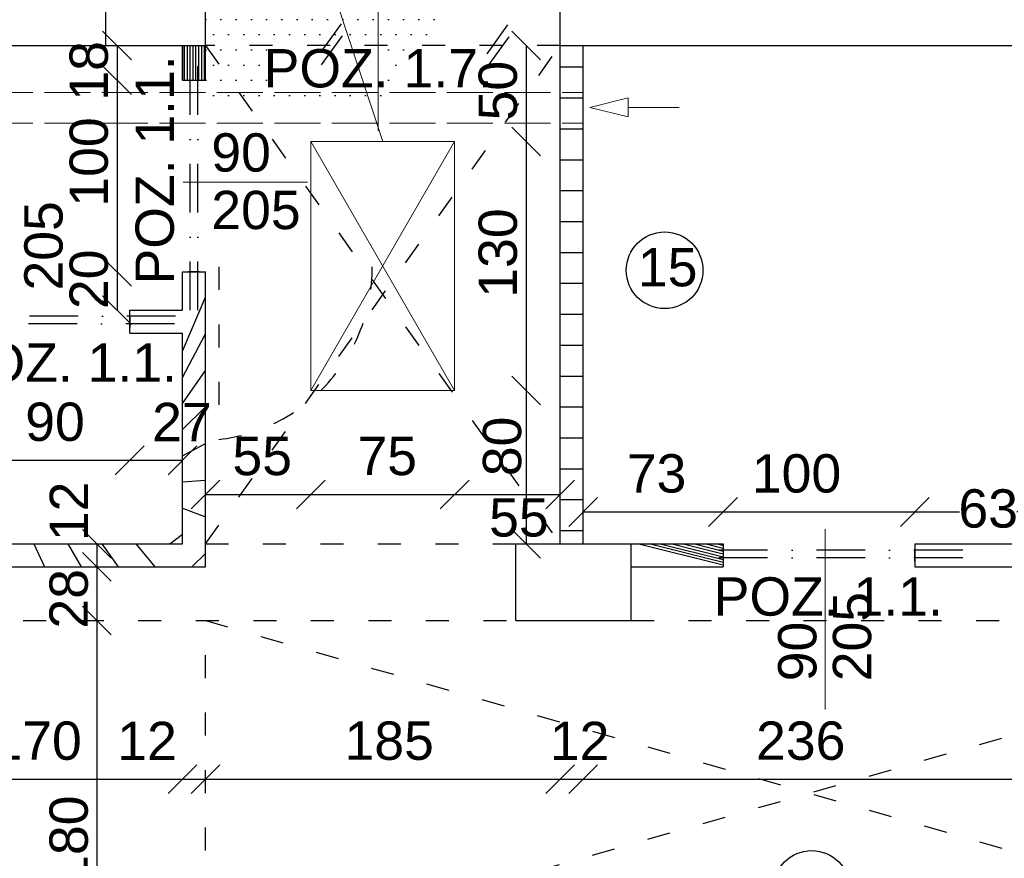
# Model space of a CAD drawing. Header units: millimetres. Extents: x 6528 to 149658, y 3342 to 12852.
# Tile 52 of 122: x 68006 to 68520, y 7752 to 8189. Entities that reach past the tile are written whole.
import ezdxf

# ---------------------------------------------------------------- set-up
doc = ezdxf.new("R2010")
doc.units = ezdxf.units.MM
for name, pattern in [('ACAD_ISO02W100', [15, 12, -3]), ('ACAD_ISO03W100', [30, 12, -18]), ('DASHDOTX2', [50.8, 25.4, -12.7, 0, -12.7])]:
    doc.linetypes.add(name, pattern=pattern)
doc.layers.add('R-TAB', color=1, linetype='Continuous')
doc.styles.get("Standard").update_dxf_attribs({"font": 'arial.ttf'})
doc.dimstyles.new('ISO-25', dxfattribs={"dimtxt": 2.5, "dimasz": 2.5, "dimexe": 1.25, "dimexo": 0.625, "dimtad": 1, "dimtxsty": 'Standard', "dimcen": 2.5, "dimadec": 0, "dimazin": 0, "dimtfac": 1, "dimtmove": 0, "dimatfit": 3, "dimfxl": 1, "dimarcsym": 0})
pattern_1 = [(45, (-1177794257.981769, -935731374.6151185), (-11.22532015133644, 11.22532015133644), [])]

# ---------------------------------------------------------------- blocks, each defined once
blk = doc.blocks.new('_Oblique')
at = {"color": 0, "linetype": 'ByBlock', "lineweight": -2}
blk.add_line((-0.5, -0.5), (0.5, 0.5), dxfattribs=at)
blk = doc.blocks.new('*D2238')
at = {"color": 0, "lineweight": -2, "transparency": 16777216}
blk.add_line((67921.06000464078, 7792.912865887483), (68091.06000273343, 7792.912865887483), dxfattribs=at)
at = {"layer": 'Defpoints', "color": 0, "transparency": 16777216}
for p in [(67921.06000464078, 7915.670610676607), (68091.06000273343, 7915.670610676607), (68091.06000273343, 7792.912865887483)]:
    blk.add_point(p, dxfattribs=at)
at = {"color": 0, "lineweight": -2, "transparency": 16777216, "xscale": 15, "yscale": 15, "zscale": 15, "rotation": 180}
blk.add_blockref('_Oblique', (67921.06000464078, 7792.912865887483), dxfattribs=at)
at = {"color": 0, "lineweight": -2, "transparency": 16777216, "xscale": 15, "yscale": 15, "zscale": 15}
blk.add_blockref('_Oblique', (68091.06000273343, 7792.912865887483), dxfattribs=at)
at = {"color": 0, "transparency": 16777216, "insert": (68015.26512758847, 7812.902864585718), "char_height": 20, "attachment_point": 5}
blk.add_mtext('170', dxfattribs=at)
blk = doc.blocks.new('*D2239')
at = {"color": 0, "lineweight": -2, "transparency": 16777216}
blk.add_line((68103.0600048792, 7792.912865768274), (68288.0600048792, 7792.912865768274), dxfattribs=at)
at = {"layer": 'Defpoints', "color": 0, "transparency": 16777216}
for p in [(68288.0600048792, 7915.670610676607), (68103.0600048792, 7903.670604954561), (68288.0600048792, 7792.912865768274)]:
    blk.add_point(p, dxfattribs=at)
at = {"color": 0, "lineweight": -2, "transparency": 16777216, "xscale": 15, "yscale": 15, "zscale": 15, "rotation": 180}
blk.add_blockref('_Oblique', (68103.0600048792, 7792.912865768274), dxfattribs=at)
at = {"color": 0, "lineweight": -2, "transparency": 16777216, "xscale": 15, "yscale": 15, "zscale": 15}
blk.add_blockref('_Oblique', (68288.0600048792, 7792.912865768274), dxfattribs=at)
at = {"color": 0, "transparency": 16777216, "insert": (68198.92866652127, 7812.902864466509), "char_height": 20, "attachment_point": 5}
blk.add_mtext('185', dxfattribs=at)
blk = doc.blocks.new('*D2245')
at = {"color": 0, "lineweight": -2, "transparency": 16777216}
blk.add_line((68091.06000249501, 7792.912865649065), (68103.06000464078, 7792.912865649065), dxfattribs=at)
at = {"layer": 'Defpoints', "color": 0, "transparency": 16777216}
for p in [(68091.06000249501, 7915.670610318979), (68103.06000464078, 7903.670604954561), (68103.06000464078, 7792.912865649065)]:
    blk.add_point(p, dxfattribs=at)
at = {"color": 0, "lineweight": -2, "transparency": 16777216, "xscale": 15, "yscale": 15, "zscale": 15, "rotation": 180}
blk.add_blockref('_Oblique', (68091.06000249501, 7792.912865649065), dxfattribs=at)
at = {"color": 0, "lineweight": -2, "transparency": 16777216, "xscale": 15, "yscale": 15, "zscale": 15}
blk.add_blockref('_Oblique', (68103.06000464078, 7792.912865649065), dxfattribs=at)
at = {"color": 0, "transparency": 16777216, "insert": (68072.63474433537, 7812.902864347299), "char_height": 20, "attachment_point": 5}
blk.add_mtext('12', dxfattribs=at)
blk = doc.blocks.new('*D2246')
at = {"color": 0, "lineweight": -2, "transparency": 16777216}
blk.add_line((68288.0600048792, 7792.912865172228), (68300.0600048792, 7792.912865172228), dxfattribs=at)
at = {"layer": 'Defpoints', "color": 0, "transparency": 16777216}
for p in [(68288.0600048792, 7915.67060519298), (68300.0600048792, 7915.67060519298), (68300.0600048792, 7792.912865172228)]:
    blk.add_point(p, dxfattribs=at)
at = {"color": 0, "lineweight": -2, "transparency": 16777216, "xscale": 15, "yscale": 15, "zscale": 15, "rotation": 180}
blk.add_blockref('_Oblique', (68288.0600048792, 7792.912865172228), dxfattribs=at)
at = {"color": 0, "lineweight": -2, "transparency": 16777216, "xscale": 15, "yscale": 15, "zscale": 15}
blk.add_blockref('_Oblique', (68300.0600048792, 7792.912865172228), dxfattribs=at)
at = {"color": 0, "transparency": 16777216, "insert": (68298.21690075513, 7812.902863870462), "char_height": 20, "attachment_point": 5}
blk.add_mtext('12', dxfattribs=at)
blk = doc.blocks.new('*D2247')
at = {"color": 0, "lineweight": -2, "transparency": 16777216}
blk.add_line((68300.0600048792, 7792.912865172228), (68536.0600048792, 7792.912865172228), dxfattribs=at)
at = {"layer": 'Defpoints', "color": 0, "transparency": 16777216}
for p in [(68300.0600048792, 7915.67060519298), (68536.0600048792, 7915.67060519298), (68536.0600048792, 7792.912865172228)]:
    blk.add_point(p, dxfattribs=at)
at = {"color": 0, "lineweight": -2, "transparency": 16777216, "xscale": 15, "yscale": 15, "zscale": 15, "rotation": 180}
blk.add_blockref('_Oblique', (68300.0600048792, 7792.912865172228), dxfattribs=at)
at = {"color": 0, "lineweight": -2, "transparency": 16777216, "xscale": 15, "yscale": 15, "zscale": 15}
blk.add_blockref('_Oblique', (68536.0600048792, 7792.912865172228), dxfattribs=at)
at = {"color": 0, "transparency": 16777216, "insert": (68413.58148830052, 7812.902863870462), "char_height": 20, "attachment_point": 5}
blk.add_mtext('236', dxfattribs=at)
blk = doc.blocks.new('*D2105')
at = {"color": 0, "lineweight": -2, "transparency": 16777216}
blk.add_line((67870.61272900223, 7903.670604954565), (67870.61272900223, 7310.670601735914), dxfattribs=at)
at = {"layer": 'Defpoints', "color": 0, "transparency": 16777216}
for p in [(68060.61272518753, 7903.670604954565), (67870.61272900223, 7310.670601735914), (67900.9884588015, 7310.670601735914)]:
    blk.add_point(p, dxfattribs=at)
at = {"color": 0, "lineweight": -2, "transparency": 16777216, "xscale": 15, "yscale": 15, "zscale": 15}
for p, rotation in [((67870.61272900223, 7903.670604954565), 90), ((67870.61272900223, 7310.670601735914), 270)]:
    blk.add_blockref('_Oblique', p, dxfattribs=dict(at, rotation=rotation))
at = {"color": 0, "transparency": 16777216, "insert": (67855.98882334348, 7594.63830805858), "char_height": 20, "attachment_point": 5, "rotation": 90}
blk.add_mtext('593', dxfattribs=at)
blk = doc.blocks.new('*D2111')
at = {"color": 0, "lineweight": -2, "transparency": 16777216}
blk.add_line((68046.4803473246, 7915.670607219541), (68046.4803473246, 7903.670604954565), dxfattribs=at)
at = {"layer": 'Defpoints', "color": 0, "transparency": 16777216}
for p in [(68091.06000917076, 7915.670607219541), (68046.4803473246, 7903.670604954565), (68103.0600046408, 7903.670604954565)]:
    blk.add_point(p, dxfattribs=at)
at = {"color": 0, "lineweight": -2, "transparency": 16777216, "xscale": 15, "yscale": 15, "zscale": 15}
for p, rotation in [((68046.4803473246, 7915.670607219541), 90), ((68046.4803473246, 7903.670604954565), 270)]:
    blk.add_blockref('_Oblique', p, dxfattribs=dict(at, rotation=rotation))
at = {"color": 0, "transparency": 16777216, "insert": (68031.85643022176, 7932.631324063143), "char_height": 20, "attachment_point": 5, "rotation": 90}
blk.add_mtext('12', dxfattribs=at)
blk = doc.blocks.new('*D2112')
at = {"color": 0, "lineweight": -2, "transparency": 16777216}
blk.add_line((68046.48034923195, 7875.670604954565), (68046.48034923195, 7695.670604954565), dxfattribs=at)
at = {"layer": 'Defpoints', "color": 0, "transparency": 16777216}
for p in [(68091.06000917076, 7875.670604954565), (68046.48034923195, 7695.670604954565), (68103.06000535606, 7695.670604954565)]:
    blk.add_point(p, dxfattribs=at)
at = {"color": 0, "lineweight": -2, "transparency": 16777216, "xscale": 15, "yscale": 15, "zscale": 15}
for p, rotation in [((68046.48034923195, 7875.670604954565), 90), ((68046.48034923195, 7695.670604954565), 270)]:
    blk.add_blockref('_Oblique', p, dxfattribs=dict(at, rotation=rotation))
at = {"color": 0, "transparency": 16777216, "insert": (68031.85643022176, 7761.111613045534), "char_height": 20, "attachment_point": 5, "rotation": 90}
blk.add_mtext('180', dxfattribs=at)
blk = doc.blocks.new('*D2113')
at = {"color": 0, "lineweight": -2, "transparency": 16777216}
blk.add_line((68046.48034923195, 7903.670603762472), (68046.48034923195, 7875.670604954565), dxfattribs=at)
at = {"layer": 'Defpoints', "color": 0, "transparency": 16777216}
for p in [(68091.06000917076, 7903.670603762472), (68046.48034923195, 7875.670604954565), (68103.0600046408, 7875.670604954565)]:
    blk.add_point(p, dxfattribs=at)
at = {"color": 0, "lineweight": -2, "transparency": 16777216, "xscale": 15, "yscale": 15, "zscale": 15}
for p, rotation in [((68046.48034923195, 7903.670603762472), 90), ((68046.48034923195, 7875.670604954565), 270)]:
    blk.add_blockref('_Oblique', p, dxfattribs=dict(at, rotation=rotation))
at = {"color": 0, "transparency": 16777216, "insert": (68031.85643022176, 7887.042289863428), "char_height": 20, "attachment_point": 5, "rotation": 90}
blk.add_mtext('28', dxfattribs=at)
blk = doc.blocks.new('*D2121')
at = {"color": 0, "lineweight": -2, "transparency": 16777216}
blk.add_line((68056.9669527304, 8175.670604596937), (68056.9669527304, 8157.670604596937), dxfattribs=at)
at = {"layer": 'Defpoints', "color": 0, "transparency": 16777216}
for p in [(68067.56370012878, 8175.670604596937), (68056.9669527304, 8157.670604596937), (68067.5637003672, 8157.670604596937)]:
    blk.add_point(p, dxfattribs=at)
at = {"color": 0, "lineweight": -2, "transparency": 16777216, "xscale": 15, "yscale": 15, "zscale": 15}
for p, rotation in [((68056.9669527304, 8175.670604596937), 90), ((68056.9669527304, 8157.670604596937), 270)]:
    blk.add_blockref('_Oblique', p, dxfattribs=dict(at, rotation=rotation))
at = {"color": 0, "transparency": 16777216, "insert": (68042.34303848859, 8162.468643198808), "char_height": 20, "attachment_point": 5, "rotation": 90}
blk.add_mtext('18', dxfattribs=at)
blk = doc.blocks.new('*D2122')
at = {"color": 0, "lineweight": -2, "transparency": 16777216}
blk.add_line((68056.96695463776, 8157.670604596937), (68056.96695463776, 8057.670604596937), dxfattribs=at)
at = {"layer": 'Defpoints', "color": 0, "transparency": 16777216}
for p in [(68067.56370012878, 8157.670604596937), (68056.96695463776, 8057.670604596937), (68067.56370012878, 8057.670604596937)]:
    blk.add_point(p, dxfattribs=at)
at = {"color": 0, "lineweight": -2, "transparency": 16777216, "xscale": 15, "yscale": 15, "zscale": 15}
for p, rotation in [((68056.96695463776, 8157.670604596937), 90), ((68056.96695463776, 8057.670604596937), 270)]:
    blk.add_blockref('_Oblique', p, dxfattribs=dict(at, rotation=rotation))
at = {"color": 0, "transparency": 16777216, "insert": (68042.34303848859, 8114.928494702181), "char_height": 20, "attachment_point": 5, "rotation": 90}
blk.add_mtext('100', dxfattribs=at)
blk = doc.blocks.new('*D2123')
at = {"color": 0, "lineweight": -2, "transparency": 16777216}
blk.add_line((68056.9669565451, 8057.670606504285), (68056.9669565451, 8037.670605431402), dxfattribs=at)
at = {"layer": 'Defpoints', "color": 0, "transparency": 16777216}
for p in [(68067.56370012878, 8057.670606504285), (68056.9669565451, 8037.670605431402), (68067.56369965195, 8037.670605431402)]:
    blk.add_point(p, dxfattribs=at)
at = {"color": 0, "lineweight": -2, "transparency": 16777216, "xscale": 15, "yscale": 15, "zscale": 15}
for p, rotation in [((68056.9669565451, 8057.670606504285), 90), ((68056.9669565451, 8037.670605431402), 270)]:
    blk.add_blockref('_Oblique', p, dxfattribs=dict(at, rotation=rotation))
at = {"color": 0, "transparency": 16777216, "insert": (68042.34303848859, 8053.734902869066), "char_height": 20, "attachment_point": 5, "rotation": 90}
blk.add_mtext('20', dxfattribs=at)
blk = doc.blocks.new('*D2125')
at = {"color": 0, "lineweight": -2, "transparency": 16777216}
blk.add_line((67973.56000464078, 7959.292024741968), (68063.56000464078, 7959.292024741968), dxfattribs=at)
at = {"layer": 'Defpoints', "color": 0, "transparency": 16777216}
for p in [(67973.56000464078, 7998.39147270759), (68063.56000464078, 7998.391472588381), (68063.56000464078, 7959.292024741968)]:
    blk.add_point(p, dxfattribs=at)
at = {"color": 0, "lineweight": -2, "transparency": 16777216, "xscale": 15, "yscale": 15, "zscale": 15, "rotation": 180}
blk.add_blockref('_Oblique', (67973.56000464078, 7959.292024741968), dxfattribs=at)
at = {"color": 0, "lineweight": -2, "transparency": 16777216, "xscale": 15, "yscale": 15, "zscale": 15}
blk.add_blockref('_Oblique', (68063.56000464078, 7959.292024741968), dxfattribs=at)
at = {"color": 0, "transparency": 16777216, "insert": (68024.59461658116, 7979.282023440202), "char_height": 20, "attachment_point": 5}
blk.add_mtext('90', dxfattribs=at)
blk = doc.blocks.new('*D2126')
at = {"color": 0, "lineweight": -2, "transparency": 16777216}
blk.add_line((68063.56000464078, 7959.292024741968), (68091.06000464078, 7959.292024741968), dxfattribs=at)
at = {"layer": 'Defpoints', "color": 0, "transparency": 16777216}
for p in [(68063.56000464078, 7998.39147270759), (68091.06000464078, 7998.391472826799), (68091.06000464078, 7959.292024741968)]:
    blk.add_point(p, dxfattribs=at)
at = {"color": 0, "lineweight": -2, "transparency": 16777216, "xscale": 15, "yscale": 15, "zscale": 15, "rotation": 180}
blk.add_blockref('_Oblique', (68063.56000464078, 7959.292024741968), dxfattribs=at)
at = {"color": 0, "lineweight": -2, "transparency": 16777216, "xscale": 15, "yscale": 15, "zscale": 15}
blk.add_blockref('_Oblique', (68091.06000464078, 7959.292024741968), dxfattribs=at)
at = {"color": 0, "transparency": 16777216, "insert": (68090.80728738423, 7979.282023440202), "char_height": 20, "attachment_point": 5}
blk.add_mtext('27', dxfattribs=at)
blk = doc.blocks.new('*D2127')
at = {"color": 0, "lineweight": -2, "transparency": 16777216}
blk.add_line((68300.0600048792, 7932.347845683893), (68373.0600048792, 7932.347845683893), dxfattribs=at)
at = {"layer": 'Defpoints', "color": 0, "transparency": 16777216}
for p in [(68373.0600048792, 7932.347845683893), (68300.0600048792, 7903.67060519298), (68373.0600048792, 7903.67060519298)]:
    blk.add_point(p, dxfattribs=at)
at = {"color": 0, "lineweight": -2, "transparency": 16777216, "xscale": 15, "yscale": 15, "zscale": 15, "rotation": 180}
blk.add_blockref('_Oblique', (68300.0600048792, 7932.347845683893), dxfattribs=at)
at = {"color": 0, "lineweight": -2, "transparency": 16777216, "xscale": 15, "yscale": 15, "zscale": 15}
blk.add_blockref('_Oblique', (68373.0600048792, 7932.347845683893), dxfattribs=at)
at = {"color": 0, "transparency": 16777216, "insert": (68338.37436192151, 7952.337844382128), "char_height": 20, "attachment_point": 5}
blk.add_mtext('73', dxfattribs=at)
blk = doc.blocks.new('*D2128')
at = {"color": 0, "lineweight": -2, "transparency": 16777216}
blk.add_line((68373.0600048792, 7932.347845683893), (68473.0600048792, 7932.347845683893), dxfattribs=at)
at = {"layer": 'Defpoints', "color": 0, "transparency": 16777216}
for p in [(68473.0600048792, 7932.347845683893), (68373.0600048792, 7903.67060519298), (68473.0600048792, 7903.67060519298)]:
    blk.add_point(p, dxfattribs=at)
at = {"color": 0, "lineweight": -2, "transparency": 16777216, "xscale": 15, "yscale": 15, "zscale": 15, "rotation": 180}
blk.add_blockref('_Oblique', (68373.0600048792, 7932.347845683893), dxfattribs=at)
at = {"color": 0, "lineweight": -2, "transparency": 16777216, "xscale": 15, "yscale": 15, "zscale": 15}
blk.add_blockref('_Oblique', (68473.0600048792, 7932.347845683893), dxfattribs=at)
at = {"color": 0, "transparency": 16777216, "insert": (68411.37436192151, 7952.337844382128), "char_height": 20, "attachment_point": 5}
blk.add_mtext('100', dxfattribs=at)
blk = doc.blocks.new('*D2129')
at = {"color": 0, "lineweight": -2, "transparency": 16777216}
for p, q in [((68473.0600048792, 7932.347845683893), (68496.37009862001, 7932.347845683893)), ((68536.0600048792, 7932.347845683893), (68526.378625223, 7932.347845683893))]:
    blk.add_line(p, q, dxfattribs=at)
at = {"layer": 'Defpoints', "color": 0, "transparency": 16777216}
for p in [(68536.0600048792, 7932.347845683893), (68473.0600048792, 7903.67060519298), (68536.0600048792, 7903.67060519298)]:
    blk.add_point(p, dxfattribs=at)
at = {"color": 0, "lineweight": -2, "transparency": 16777216, "xscale": 15, "yscale": 15, "zscale": 15, "rotation": 180}
blk.add_blockref('_Oblique', (68473.0600048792, 7932.347845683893), dxfattribs=at)
at = {"color": 0, "lineweight": -2, "transparency": 16777216, "xscale": 15, "yscale": 15, "zscale": 15}
blk.add_blockref('_Oblique', (68536.0600048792, 7932.347845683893), dxfattribs=at)
at = {"color": 0, "transparency": 16777216, "insert": (68511.37436192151, 7934.038671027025), "char_height": 20, "attachment_point": 5}
blk.add_mtext('63', dxfattribs=at)
blk = doc.blocks.new('*D2413')
at = {"color": 0, "lineweight": -2, "transparency": 16777216}
blk.add_line((68103.06000440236, 8263.464403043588), (68288.0600048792, 8263.464403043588), dxfattribs=at)
at = {"layer": 'Defpoints', "color": 0, "transparency": 16777216}
for p in [(68288.0600048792, 8263.464403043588), (68103.06000440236, 8243.670602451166), (68288.0600048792, 8175.670604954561)]:
    blk.add_point(p, dxfattribs=at)
at = {"color": 0, "lineweight": -2, "transparency": 16777216, "xscale": 15, "yscale": 15, "zscale": 15, "rotation": 180}
blk.add_blockref('_Oblique', (68103.06000440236, 8263.464403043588), dxfattribs=at)
at = {"color": 0, "lineweight": -2, "transparency": 16777216, "xscale": 15, "yscale": 15, "zscale": 15}
blk.add_blockref('_Oblique', (68288.0600048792, 8263.464403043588), dxfattribs=at)
at = {"color": 0, "transparency": 16777216, "insert": (68250.90892045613, 8283.454401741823), "char_height": 20, "attachment_point": 5}
blk.add_mtext('185', dxfattribs=at)
blk = doc.blocks.new('*D2414')
at = {"color": 0, "lineweight": -2, "transparency": 16777216}
blk.add_line((68288.0600048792, 8263.464403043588), (68300.0600048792, 8263.464403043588), dxfattribs=at)
at = {"layer": 'Defpoints', "color": 0, "transparency": 16777216}
for p in [(68300.0600048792, 8263.464403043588), (68288.0600048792, 8175.670604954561), (68300.0600048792, 8175.67060507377)]:
    blk.add_point(p, dxfattribs=at)
at = {"color": 0, "lineweight": -2, "transparency": 16777216, "xscale": 15, "yscale": 15, "zscale": 15, "rotation": 180}
blk.add_blockref('_Oblique', (68288.0600048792, 8263.464403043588), dxfattribs=at)
at = {"color": 0, "lineweight": -2, "transparency": 16777216, "xscale": 15, "yscale": 15, "zscale": 15}
blk.add_blockref('_Oblique', (68300.0600048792, 8263.464403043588), dxfattribs=at)
at = {"color": 0, "transparency": 16777216, "insert": (68299.60331313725, 8283.454401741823), "char_height": 20, "attachment_point": 5}
blk.add_mtext('12', dxfattribs=at)
blk = doc.blocks.new('*D2415')
at = {"color": 0, "lineweight": -2, "transparency": 16777216}
blk.add_line((68300.0600048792, 8263.464403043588), (68536.0600048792, 8263.464403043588), dxfattribs=at)
at = {"layer": 'Defpoints', "color": 0, "transparency": 16777216}
for p in [(68536.0600048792, 8263.464403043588), (68300.0600048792, 8175.670604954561), (68536.0600048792, 8175.67060507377)]:
    blk.add_point(p, dxfattribs=at)
at = {"color": 0, "lineweight": -2, "transparency": 16777216, "xscale": 15, "yscale": 15, "zscale": 15, "rotation": 180}
blk.add_blockref('_Oblique', (68300.0600048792, 8263.464403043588), dxfattribs=at)
at = {"color": 0, "lineweight": -2, "transparency": 16777216, "xscale": 15, "yscale": 15, "zscale": 15}
blk.add_blockref('_Oblique', (68536.0600048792, 8263.464403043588), dxfattribs=at)
at = {"color": 0, "transparency": 16777216, "insert": (68451.87920801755, 8283.454401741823), "char_height": 20, "attachment_point": 5}
blk.add_mtext('236', dxfattribs=at)
blk = doc.blocks.new('*D2449')
at = {"color": 0, "lineweight": -2, "transparency": 16777216}
blk.add_line((68103.06000464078, 7941.42135346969), (68158.06000464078, 7941.42135346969), dxfattribs=at)
at = {"layer": 'Defpoints', "color": 0, "transparency": 16777216}
for p in [(68158.06000464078, 7995.67060507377), (68158.06000464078, 7941.42135346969), (68103.06000464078, 7915.670604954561)]:
    blk.add_point(p, dxfattribs=at)
at = {"color": 0, "lineweight": -2, "transparency": 16777216, "xscale": 15, "yscale": 15, "zscale": 15, "rotation": 180}
blk.add_blockref('_Oblique', (68103.06000464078, 7941.42135346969), dxfattribs=at)
at = {"color": 0, "lineweight": -2, "transparency": 16777216, "xscale": 15, "yscale": 15, "zscale": 15}
blk.add_blockref('_Oblique', (68158.06000464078, 7941.42135346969), dxfattribs=at)
at = {"color": 0, "transparency": 16777216, "insert": (68132.69494478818, 7961.411352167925), "char_height": 20, "attachment_point": 5}
blk.add_mtext('55', dxfattribs=at)
blk = doc.blocks.new('*D2450')
at = {"color": 0, "lineweight": -2, "transparency": 16777216}
blk.add_line((68158.06000464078, 7941.42135346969), (68233.06000464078, 7941.42135346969), dxfattribs=at)
at = {"layer": 'Defpoints', "color": 0, "transparency": 16777216}
for p in [(68158.06000464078, 7995.67060507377), (68233.06000464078, 7995.67060507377), (68233.06000464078, 7941.42135346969)]:
    blk.add_point(p, dxfattribs=at)
at = {"color": 0, "lineweight": -2, "transparency": 16777216, "xscale": 15, "yscale": 15, "zscale": 15, "rotation": 180}
blk.add_blockref('_Oblique', (68158.06000464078, 7941.42135346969), dxfattribs=at)
at = {"color": 0, "lineweight": -2, "transparency": 16777216, "xscale": 15, "yscale": 15, "zscale": 15}
blk.add_blockref('_Oblique', (68233.06000464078, 7941.42135346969), dxfattribs=at)
at = {"color": 0, "transparency": 16777216, "insert": (68197.89429967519, 7961.411352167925), "char_height": 20, "attachment_point": 5}
blk.add_mtext('75', dxfattribs=at)
blk = doc.blocks.new('*D2451')
at = {"color": 0, "lineweight": -2, "transparency": 16777216}
blk.add_line((68233.06000464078, 7941.42135346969), (68288.0600048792, 7941.42135346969), dxfattribs=at)
at = {"layer": 'Defpoints', "color": 0, "transparency": 16777216}
for p in [(68233.06000464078, 7995.67060507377), (68288.0600048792, 7995.67060507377), (68288.0600048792, 7941.42135346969)]:
    blk.add_point(p, dxfattribs=at)
at = {"color": 0, "lineweight": -2, "transparency": 16777216, "xscale": 15, "yscale": 15, "zscale": 15, "rotation": 180}
blk.add_blockref('_Oblique', (68233.06000464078, 7941.42135346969), dxfattribs=at)
at = {"color": 0, "lineweight": -2, "transparency": 16777216, "xscale": 15, "yscale": 15, "zscale": 15}
blk.add_blockref('_Oblique', (68288.0600048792, 7941.42135346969), dxfattribs=at)
at = {"color": 0, "transparency": 16777216, "insert": (68266.58205096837, 7929.386932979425), "char_height": 20, "attachment_point": 5}
blk.add_mtext('55', dxfattribs=at)
blk = doc.blocks.new('*D2452')
at = {"color": 0, "lineweight": -2, "transparency": 16777216}
blk.add_line((68270.31459777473, 8125.670605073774), (68270.31459777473, 7995.670605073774), dxfattribs=at)
at = {"layer": 'Defpoints', "color": 0, "transparency": 16777216}
for p in [(68233.0600046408, 8125.670605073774), (68233.0600046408, 7995.670605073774), (68270.31459777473, 7995.670605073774)]:
    blk.add_point(p, dxfattribs=at)
at = {"color": 0, "lineweight": -2, "transparency": 16777216, "xscale": 15, "yscale": 15, "zscale": 15}
for p, rotation in [((68270.31459777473, 8125.670605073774), 90), ((68270.31459777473, 7995.670605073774), 270)]:
    blk.add_blockref('_Oblique', p, dxfattribs=dict(at, rotation=rotation))
at = {"color": 0, "transparency": 16777216, "insert": (68255.69068067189, 8067.44813181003), "char_height": 20, "attachment_point": 5, "rotation": 90}
blk.add_mtext('130', dxfattribs=at)
blk = doc.blocks.new('*D2453')
at = {"color": 0, "lineweight": -2, "transparency": 16777216}
blk.add_line((68270.31459968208, 8175.670605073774), (68270.31459968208, 8125.670605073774), dxfattribs=at)
at = {"layer": 'Defpoints', "color": 0, "transparency": 16777216}
for p in [(68233.0600046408, 8175.670605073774), (68233.0600046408, 8125.670605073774), (68270.31459968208, 8125.670605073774)]:
    blk.add_point(p, dxfattribs=at)
at = {"color": 0, "lineweight": -2, "transparency": 16777216, "xscale": 15, "yscale": 15, "zscale": 15}
for p, rotation in [((68270.31459968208, 8175.670605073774), 90), ((68270.31459968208, 8125.670605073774), 270)]:
    blk.add_blockref('_Oblique', p, dxfattribs=dict(at, rotation=rotation))
at = {"color": 0, "transparency": 16777216, "insert": (68255.69068067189, 8152.155697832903), "char_height": 20, "attachment_point": 5, "rotation": 90}
blk.add_mtext('50', dxfattribs=at)
blk = doc.blocks.new('*D2454')
at = {"color": 0, "lineweight": -2, "transparency": 16777216}
blk.add_line((68270.31460015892, 7995.670605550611), (68270.31460015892, 7915.670604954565), dxfattribs=at)
at = {"layer": 'Defpoints', "color": 0, "transparency": 16777216}
for p in [(68233.06000225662, 7995.670605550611), (68233.06000225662, 7915.670604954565), (68270.31460015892, 7915.670604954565)]:
    blk.add_point(p, dxfattribs=at)
at = {"color": 0, "lineweight": -2, "transparency": 16777216, "xscale": 15, "yscale": 15, "zscale": 15}
for p, rotation in [((68270.31460015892, 7995.670605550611), 90), ((68270.31460015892, 7915.670604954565), 270)]:
    blk.add_blockref('_Oblique', p, dxfattribs=dict(at, rotation=rotation))
at = {"color": 0, "transparency": 16777216, "insert": (68257.93120472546, 7966.5446571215), "char_height": 20, "attachment_point": 5, "rotation": 90}
blk.add_mtext('80', dxfattribs=at)

msp = doc.modelspace()

# ---------------------------------------------------------------- hatches: boundary and pattern name
h = msp.add_hatch()
h.set_pattern_fill('ANSI31', color=256, scale=5)
h.set_pattern_definition(pattern_1)
h.paths.add_polyline_path([(68051.06000464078, 8175.67060507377), (68103.0600048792, 8175.67060507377), (68103.0600048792, 8243.670604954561), (68051.06000464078, 8243.670604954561)])
h = msp.add_hatch()
h.set_pattern_fill('DOTS', color=256, scale=5)
h.set_pattern_definition([(0, (-1177794257.981769, -935731374.6151185), (3.96875, 7.9375), [0, -7.9375])])
h.paths.add_polyline_path([(68193.09942834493, 8243.670604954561), (68103.0600048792, 8243.670604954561), (68103.0600048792, 8175.67060507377), (68193.09942834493, 8175.67060507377)])
h.paths.add_polyline_path([(68288.0600048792, 8243.670604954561), (68193.09942834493, 8243.670604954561), (68193.09942834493, 8175.67060507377), (68288.0600048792, 8175.67060507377)])
h = msp.add_hatch()
h.set_pattern_fill('ANSI31', color=256, scale=5)
h.set_pattern_definition([(45, (-1177794282.981769, -935731374.6151185), (-11.22532015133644, 11.22532015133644), [])])
h.paths.add_polyline_path([(67921.06000464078, 8025.670604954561), (67973.56000464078, 8025.670604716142), (67973.56000464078, 8037.670604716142), (67921.06000464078, 8037.670604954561), (67921.06000464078, 8175.670604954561), (67909.06000464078, 8175.670604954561), (67909.06000464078, 7915.67060519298), (67921.06000464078, 7915.67060519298)])
h.paths.add_polyline_path([(68103.06000464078, 8057.670604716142), (68091.06000464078, 8057.670604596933), (68091.06000464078, 8037.670604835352), (68063.56000464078, 8037.670604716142), (68063.56000464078, 8025.670604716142), (68091.06000464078, 8025.670604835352), (68091.06000464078, 7915.670610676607), (67948.06000440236, 7915.670604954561), (67948.06000440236, 7903.670604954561), (68103.06000464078, 7903.67060507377)])
h.paths.add_polyline_path([(68103.06000464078, 8175.67060507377), (68091.06000440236, 8175.67060507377), (68091.06000440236, 8157.670604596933), (68103.06000440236, 8157.670604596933)])
h = msp.add_hatch()
h.set_pattern_fill('ANSI31', color=256, scale=5)
h.set_pattern_definition(pattern_1)
h.paths.add_polyline_path([(68300.0600048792, 8175.670604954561), (68288.0600048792, 8175.670604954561), (68288.0600048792, 7915.67060519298), (68300.0600048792, 7915.67060519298)])
h.paths.add_polyline_path([(68373.0600048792, 7915.67060519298), (68325.06000440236, 7915.67060519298), (68325.06000440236, 7903.67060519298), (68373.0600048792, 7903.670605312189)])
h.paths.add_polyline_path([(68548.0600048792, 8175.670604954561), (68536.0600048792, 8175.670604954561), (68536.0600048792, 7977.470442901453, -0.1861334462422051), (68536.46173350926, 7976.428689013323, -0.1861334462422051), (68536.0600048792, 7975.386935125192), (68536.0600048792, 7915.67060519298), (68473.0600048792, 7915.67060519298), (68473.0600048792, 7903.670605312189), (68548.0600048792, 7903.67060519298)])

# ---------------------------------------------------------------- linework, layer by layer
at = {"lineweight": 20}
for p, q in [((68049.75702183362, 8568.957824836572), (68195.56000464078, 8125.67060507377)), ((68193.09942834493, 8324.6721286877), (68193.09942834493, 8131.110349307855)), ((68303.54128687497, 8143.428186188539), (68323.54128687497, 8148.428186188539)), ((68323.54128687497, 8143.428186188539), (68323.54128687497, 8148.428186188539)), ((68303.54128687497, 8143.428186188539), (68323.54128687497, 8138.428186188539)), ((68350.0981127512, 8143.428186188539), (68323.54128687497, 8143.428186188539)), ((68323.54128687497, 8143.428186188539), (68323.54128687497, 8138.428186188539)), ((68158.06000464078, 8125.67060507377), (68233.06000464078, 8125.67060507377)), ((68158.06000464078, 7995.67060507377), (68158.06000464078, 8125.67060507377)), ((68158.06000464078, 7995.67060507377), (68233.06000464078, 8125.67060507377)), ((68233.06000464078, 7995.67060507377), (68158.06000464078, 8125.67060507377)), ((68233.06000464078, 8125.67060507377), (68233.06000464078, 7995.67060507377)), ((68156.28253286, 8104.32683325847), (68091.37102477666, 8104.32683325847)), ((68233.06000464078, 7995.67060507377), (68158.06000464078, 7995.67060507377)), ((68426.40377609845, 7923.459445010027), (68426.40377609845, 7829.249076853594))]:
    msp.add_line(p, q, dxfattribs=at)
at = {"lineweight": 30}
for p, q in [((68051.06000464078, 8175.670604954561), (68051.06000464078, 8243.670604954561)), ((68103.0600048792, 8175.670604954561), (68103.0600048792, 8243.670604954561)), ((68288.0600048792, 8175.670604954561), (68288.0600048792, 8243.670604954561)), ((67538.06000440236, 8175.670604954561), (68051.06000464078, 8175.67060507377)), ((68051.06000464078, 8175.67060507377), (68103.06000464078, 8175.67060507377)), ((68091.06000464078, 8157.670604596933), (68091.06000464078, 8175.67060507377)), ((68103.06000440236, 8157.670604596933), (68103.06000464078, 8175.67060507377)), ((68288.0600048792, 8175.670604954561), (68548.0600048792, 8175.670604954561)), ((68288.0600048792, 7915.670610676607), (68288.0600048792, 8175.67060507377)), ((68300.0600048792, 7915.67060519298), (68300.0600048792, 8175.67060507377)), ((68091.06000440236, 8157.670604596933), (68103.06000464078, 8157.670604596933)), ((68091.06000440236, 8057.670604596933), (68103.06000464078, 8057.670604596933)), ((68091.06000464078, 8037.670604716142), (68091.06000464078, 8057.670604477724)), ((68103.06000464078, 7903.670604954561), (68103.06000464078, 8057.670604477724)), ((68063.56000464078, 8037.670604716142), (68091.06000464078, 8037.670604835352)), ((68063.56000464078, 8025.670604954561), (68063.56000464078, 8037.670604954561)), ((68063.56000464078, 8025.670604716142), (68091.06000464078, 8025.670604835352)), ((68091.06000464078, 7915.670610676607), (68091.06000464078, 8025.670604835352)), ((67948.06000440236, 7915.670604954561), (68091.06000464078, 7915.670610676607)), ((68265.06000440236, 7915.67060519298), (68325.06000440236, 7915.67060519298)), ((68265.06000440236, 7875.670604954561), (68265.06000440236, 7915.670604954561)), ((68300.0600048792, 7915.67060519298), (68373.0600048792, 7915.67060519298)), ((68325.06000440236, 7875.670604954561), (68325.06000440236, 7915.670604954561)), ((68373.0600048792, 7915.67060519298), (68373.0600048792, 7903.67060519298)), ((68473.0600048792, 7915.67060519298), (68536.0600048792, 7915.67060519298)), ((68473.0600048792, 7915.67060519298), (68473.0600048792, 7903.67060519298)), ((67948.06000440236, 7903.670604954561), (68103.06000464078, 7903.670604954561)), ((68325.06000440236, 7903.67060519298), (68373.06000511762, 7903.670605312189)), ((68473.06000511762, 7903.670605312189), (68548.0600048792, 7903.67060519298)), ((68265.06000440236, 7875.67060519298), (68325.06000440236, 7875.67060519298))]:
    msp.add_line(p, q, dxfattribs=at)
at = {"color": 1}
for p, q in [((68163.15012900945, 8171.905288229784), (68174.01767318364, 8187.053625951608)), ((68250.01779954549, 8171.417559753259), (68260.88534371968, 8186.565897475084)), ((68163.68694751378, 8165.646530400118), (68174.55449168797, 8180.794868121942)), ((68250.55461804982, 8165.158801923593), (68261.42216222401, 8180.307139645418))]:
    msp.add_line(p, q, dxfattribs=at)
at = {"color": 1, "linetype": 'DASHDOTX2', "lineweight": 30}
for p, q in [((68095.05999963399, 8037.670610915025), (68095.05999963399, 8182.670610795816)), ((68099.0600010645, 8037.670610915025), (68099.05999963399, 8182.670610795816)), ((68087.52112810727, 8034.443087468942), (67948.56000511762, 8034.443087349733)), ((68087.01935832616, 8030.443087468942), (67948.56000511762, 8030.443087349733)), ((68498.06000535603, 7912.443087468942), (68348.06000535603, 7912.443087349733)), ((68498.06000535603, 7908.443087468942), (68348.06000535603, 7908.443087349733))]:
    msp.add_line(p, q, dxfattribs=at)
for p, q in [((67538.06000464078, 8175.670604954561), (68051.06000464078, 8175.670604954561)), ((68091.06000440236, 8175.670604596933), (68091.06000440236, 8157.670604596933)), ((68100.06000464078, 8057.670604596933), (68094.06000464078, 8057.670604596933)), ((68063.56000464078, 8034.670604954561), (68063.56000464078, 8028.670604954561)), ((68028.48033778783, 7915.670613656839), (68064.48034184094, 7915.670613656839)), ((68473.0600048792, 7906.67060519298), (68473.0600048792, 7912.67060519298))]:
    msp.add_line(p, q)
at = {"linetype": 'ACAD_ISO03W100'}
for p, q in [((68288.06000464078, 8175.67060507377), (68103.06000464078, 8175.67060507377)), ((68103.06000464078, 7915.670604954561), (68288.0600048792, 8175.67060507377)), ((68110.06000464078, 8060.170604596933), (68110.06000464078, 7970.170604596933)), ((68103.06000535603, 7695.670604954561), (68103.06000535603, 7875.670604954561)), ((68103.06000535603, 7875.670604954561), (68733.06000535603, 7695.670604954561)), ((68103.06000535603, 7695.670604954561), (68733.06000535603, 7875.670604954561))]:
    msp.add_line(p, q, dxfattribs=at)
at = {"linetype": 'ACAD_ISO02W100', "lineweight": 20, "ltscale": 2}
for p, q in [((67899.06000464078, 8151.267950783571), (68300.0600048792, 8151.267950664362)), ((67899.06000464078, 8135.267950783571), (68300.0600048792, 8135.267950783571))]:
    msp.add_line(p, q, dxfattribs=at)
at = {"linetype": 'ACAD_ISO03W100', "lineweight": 30}
for p, q in [((68103.06000464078, 7915.670604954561), (68268.06000440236, 7915.670604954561)), ((67948.06000440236, 7875.670604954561), (68268.06000440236, 7875.670604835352)), ((68325.06000440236, 7875.670604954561), (68770.06000440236, 7875.670604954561))]:
    msp.add_line(p, q, dxfattribs=at)
at = {"linetype": 'ACAD_ISO03W100'}
msp.add_lwpolyline([(68103.06000464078, 8175.67060507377), (68288.0600048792, 7915.670610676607)], dxfattribs=at)
for centre in [(68342.5934082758, 8058.435289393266), (68419.27585690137, 7735.675856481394)]:
    msp.add_circle(centre, 20)
msp.add_arc((68099.69732754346, 8059.937429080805), 90.36297834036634, 276.5850747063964, 0.1478464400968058, dxfattribs=at)

# ---------------------------------------------------------------- texts
at = {"attachment_point": 1}
for s, width, insert, char_height in [('\\pi160.3889;STOPA FUNDAMENTOWA POZ. 1.1.\\P\\pi578.41073;1:25', 1257.258024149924, (50139.60131072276, 8323.413713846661), 40), ('15', 68.36028754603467, (68328.65371434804, 8070.059182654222), 20), ('\\pi290.17062;FUNDAMENT POD KOMIN\\P\\pi578.41073;1:25', 1257.258024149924, (52806.88081478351, 8056.015437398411), 40)]:
    msp.add_mtext_dynamic_manual_height_columns(s, width=width, gutter_width=12.5, heights=[0], dxfattribs=dict(at, insert=insert, char_height=char_height))
at = {"color": 140, "char_height": 20, "attachment_point": 1}
for s, insert in [('POZ. 1.7.', (68133.4561197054, 8173.832815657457)), ('POZ. 1.1.', (67968.69643705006, 8020.252673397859)), ('POZ. 1.1.', (68368.19643728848, 7898.252673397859))]:
    msp.add_mtext_dynamic_manual_height_columns(s, width=221.7822774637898, gutter_width=12.5, heights=[0], dxfattribs=dict(at, insert=insert))
at = {"color": 140, "insert": (68066.59632818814, 8051.054307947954), "char_height": 20, "attachment_point": 1, "rotation": 90}
msp.add_mtext_dynamic_manual_height_columns('POZ. 1.1.', width=221.7822774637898, gutter_width=12.5, heights=[0], dxfattribs=at)
at = {"lineweight": 20, "char_height": 20, "attachment_point": 1}
for s, insert in [('90', (68106.13288943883, 8129.925412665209)), ('205', (68106.13288943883, 8099.915951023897))]:
    msp.add_mtext_dynamic_manual_height_columns(s, width=37.211574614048, gutter_width=12.5, heights=[0], dxfattribs=dict(at, insert=insert))
at = {"lineweight": 20, "char_height": 20}
for s, insert, attachment_point, rotation in [('205', (68008.57005827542, 8047.880015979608), 1, 89.99999999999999), ('205', (68450.64145724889, 7844.010941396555), 7, 90.00000000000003), ('90', (68422.04089491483, 7844.010941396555), 7, 90.00000000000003)]:
    msp.add_mtext_dynamic_manual_height_columns(s, width=37.211574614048, gutter_width=12.5, heights=[0], dxfattribs=dict(at, insert=insert, attachment_point=attachment_point, rotation=rotation))
at = {"layer": 'R-TAB', "color": 0, "ltscale": 24, "char_height": 75, "attachment_point": 1}
for s, insert, width in [('\\pi19.57762;PRZEKROJE ŁAW FUNADAMENTOWYCH\\P\\pi938.76248;1:25', (52722.18076848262, 8439.03246203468), 2065.84350681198), ('\\pi21.28194;RAMA ŻELBETOWA POZ. 2.1 \\P\\pi626.57696;1:25', (29157.85479527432, 8368.098488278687), 1441.472483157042)]:
    msp.add_mtext(s, dxfattribs=dict(at, insert=insert, width=width))

# ---------------------------------------------------------------- dimensions: what is measured, and where the dimension line sits
for base, p1, p2, picture, middle in [((68288.0600048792, 8263.464403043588), (68103.06000440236, 8243.670602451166), (68288.0600048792, 8175.670604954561), '*D2413', (68250.90892045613, 8283.454401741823)), ((68300.0600048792, 8263.464403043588), (68288.0600048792, 8175.670604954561), (68300.0600048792, 8175.67060507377), '*D2414', (68299.60331313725, 8283.454401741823)), ((68536.0600048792, 8263.464403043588), (68300.0600048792, 8175.670604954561), (68536.0600048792, 8175.67060507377), '*D2415', (68451.87920801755, 8283.454401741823)), ((68063.56000464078, 7959.292024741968), (67973.56000464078, 7998.39147270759), (68063.56000464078, 7998.391472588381), '*D2125', (68024.59461658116, 7979.282023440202)), ((68158.06000464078, 7941.42135346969), (68103.06000464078, 7915.670604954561), (68158.06000464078, 7995.67060507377), '*D2449', (68132.69494478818, 7961.411352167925)), ((68233.06000464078, 7941.42135346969), (68158.06000464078, 7995.67060507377), (68233.06000464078, 7995.67060507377), '*D2450', (68197.89429967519, 7961.411352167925)), ((68288.0600048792, 7941.42135346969), (68233.06000464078, 7995.67060507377), (68288.0600048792, 7995.67060507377), '*D2451', (68266.58205096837, 7929.386932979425)), ((68373.0600048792, 7932.347845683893), (68300.0600048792, 7903.67060519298), (68373.0600048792, 7903.67060519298), '*D2127', (68338.37436192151, 7952.337844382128)), ((68473.0600048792, 7932.347845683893), (68373.0600048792, 7903.67060519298), (68473.0600048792, 7903.67060519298), '*D2128', (68411.37436192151, 7952.337844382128)), ((68536.0600048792, 7932.347845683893), (68473.0600048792, 7903.67060519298), (68536.0600048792, 7903.67060519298), '*D2129', (68511.37436192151, 7934.038671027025)), ((68091.06000273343, 7792.912865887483), (67921.06000464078, 7915.670610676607), (68091.06000273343, 7915.670610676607), '*D2238', (68015.26512758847, 7812.902864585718)), ((68103.06000464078, 7792.912865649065), (68091.06000249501, 7915.670610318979), (68103.06000464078, 7903.670604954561), '*D2245', (68072.63474433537, 7812.902864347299)), ((68288.0600048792, 7792.912865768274), (68103.0600048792, 7903.670604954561), (68288.0600048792, 7915.670610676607), '*D2239', (68198.92866652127, 7812.902864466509)), ((68300.0600048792, 7792.912865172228), (68288.0600048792, 7915.67060519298), (68300.0600048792, 7915.67060519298), '*D2246', (68298.21690075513, 7812.902863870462)), ((68536.0600048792, 7792.912865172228), (68300.0600048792, 7915.67060519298), (68536.0600048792, 7915.67060519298), '*D2247', (68413.58148830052, 7812.902863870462))]:
    dim = msp.add_linear_dim(base=base, p1=p1, p2=p2, dimstyle='ISO-25', override={"dimtxt": 20, "dimasz": 15, "dimblk1": 'Oblique', "dimblk2": 'Oblique', "dimsah": 1, "dimse1": 1, "dimse2": 1, "dimtmove": 2})
    dim.commit()
    dim.dimension.update_dxf_attribs({"geometry": picture, "text_midpoint": middle, "dimtype": 160})
for base, p1, p2, picture, middle in [((68056.9669527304, 8157.670604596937), (68067.56370012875, 8175.670604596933), (68067.56370036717, 8157.670604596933), '*D2121', (68042.34303848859, 8162.468643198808)), ((68270.31459968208, 8125.670605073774), (68233.06000464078, 8175.67060507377), (68233.06000464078, 8125.67060507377), '*D2453', (68255.69068067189, 8152.155697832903)), ((68056.96695463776, 8057.670604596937), (68067.56370012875, 8157.670604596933), (68067.56370012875, 8057.670604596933), '*D2122', (68042.34303848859, 8114.928494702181)), ((68270.31459777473, 7995.670605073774), (68233.06000464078, 8125.67060507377), (68233.06000464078, 7995.67060507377), '*D2452', (68255.69068067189, 8067.44813181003)), ((68056.9669565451, 8037.670605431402), (68067.56370012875, 8057.670606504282), (68067.56369965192, 8037.670605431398), '*D2123', (68042.34303848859, 8053.734902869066)), ((68270.31460015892, 7915.670604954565), (68233.06000225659, 7995.670605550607), (68233.06000225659, 7915.670604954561), '*D2454', (68257.93120472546, 7966.5446571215)), ((68046.4803473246, 7903.670604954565), (68091.06000917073, 7915.670607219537), (68103.06000464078, 7903.670604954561), '*D2111', (68031.85643022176, 7932.631324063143)), ((67870.61272900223, 7310.670601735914), (68060.6127251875, 7903.670604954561), (67900.98845880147, 7310.67060173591), '*D2105', (67855.98882334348, 7594.63830805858)), ((68046.48034923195, 7875.670604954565), (68091.06000917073, 7903.670603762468), (68103.06000464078, 7875.670604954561), '*D2113', (68031.85643022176, 7887.042289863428)), ((68046.48034923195, 7695.670604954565), (68091.06000917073, 7875.670604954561), (68103.06000535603, 7695.670604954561), '*D2112', (68031.85643022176, 7761.111613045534))]:
    dim = msp.add_linear_dim(base=base, p1=p1, p2=p2, angle=90, dimstyle='ISO-25', override={"dimtxt": 20, "dimasz": 15, "dimblk1": 'Oblique', "dimblk2": 'Oblique', "dimsah": 1, "dimse1": 1, "dimse2": 1, "dimtmove": 2})
    dim.commit()
    dim.dimension.update_dxf_attribs({"geometry": picture, "text_midpoint": middle, "dimtype": 160})
dim = msp.add_linear_dim(base=(68091.06000464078, 7959.292024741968), p1=(68063.56000464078, 7998.39147270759), p2=(68091.06000464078, 7998.391472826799), text='27', dimstyle='ISO-25', override={"dimtxt": 20, "dimasz": 15, "dimblk1": 'Oblique', "dimblk2": 'Oblique', "dimsah": 1, "dimse1": 1, "dimse2": 1, "dimtmove": 2})
dim.commit()
dim.dimension.update_dxf_attribs({"geometry": '*D2126', "text_midpoint": (68090.80728738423, 7979.282023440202), "dimtype": 160})

doc.saveas('drawing.dxf')
